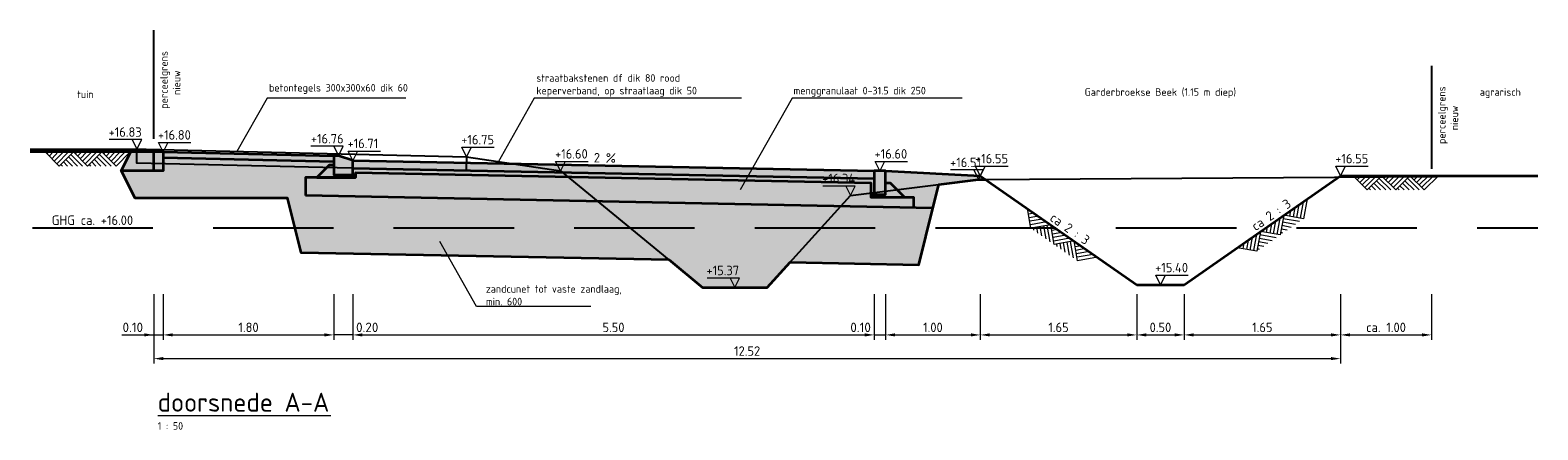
# Model space of a CAD drawing. Header units: metres. Extents: x 174255 to 175175, y 462028 to 462911.
# Tile 101 of 256: x 174991.53 to 175007.43, y 462244.11 to 462248.32. Entities that reach past the tile are written whole.
import ezdxf

# ---------------------------------------------------------------- set-up
doc = ezdxf.new("R2010")
doc.units = ezdxf.units.M
doc.linetypes.add('AFBREEKLIJN', pattern=[10, 7, -1.5, 0, -1.5])
doc.linetypes.add('HIDDEN2', pattern=[4.7625, 3.175, -1.5875])
doc.layers.get('Defpoints').update_dxf_attribs({"color": 6})
doc.layers.add('B-XX-AL-VERWIJZING_DOORSNEDE-GD', color=8, linetype='Continuous')
for name, color, linetype, lineweight in [('B-XX-AL-VERWIJZING_DOORSNEDE-T20', 8, 'Continuous', 20), ('N-XX-AL-M', 10, 'Continuous', 20), ('N-XX-AL-VERWIJZING-DOORSNEDE-ARCERING-AD', 10, 'Continuous', 13), ('N-XX-AL-VERWIJZING-DOORSNEDE-ARCERING-VD', 254, 'Continuous', 13), ('N-XX-AL-VERWIJZING_DOORSNEDE-GD', 7, 'Continuous', 35), ('N-XX-AL-VERWIJZING_DOORSNEDE-T20', 7, 'Continuous', 18), ('N-XX-AL-VERWIJZING_DOORSNEDE-T40', 7, 'Continuous', 18), ('N-XX-AL-VERWIJZING_DOORSNEDE_PERCEELGRENS-GD', 1, 'Continuous', 25)]:
    doc.layers.add(name, color=color, linetype=linetype, lineweight=lineweight)
doc.styles.add('NLCS-ISO-M50-T20', font='NLCS-ISO.ttf', dxfattribs={"height": 0.1})
doc.styles.add('NLCS-ISO-M50-T40', font='NLCS-ISO.ttf', dxfattribs={"height": 0.2})
doc.styles.add('Standaard50', font='isocpeur.ttf', dxfattribs={"height": 0.1})
doc.dimstyles.new('M50T20', dxfattribs={"dimtxt": 0.1, "dimasz": 0.1, "dimexe": 0.05, "dimexo": 0.1, "dimgap": 0.03, "dimtad": 1, "dimzin": 0, "dimdsep": 46, "dimtxsty": 'NLCS-ISO-M50-T20', "dimcen": 0, "dimclrd": 256, "dimclre": 256, "dimclrt": 256, "dimadec": 0, "dimazin": 0, "dimtfac": 1, "dimtix": 1, "dimtofl": 0, "dimtmove": 0, "dimatfit": 0, "dimfxl": 1, "dimtolj": 1, "dimtzin": 0, "dimlwd": -1, "dimlwe": -1, "dimarcsym": 0})

# ---------------------------------------------------------------- blocks, each defined once
blk = doc.blocks.new('mv-arcering')
for p, q in [((0.029, 0), (0.015, -0.015)), ((0.073, 0), (0.037, -0.037)), ((0.117, 0), (0.059, -0.059)), ((0.162, 0), (0.081, -0.081)), ((0.206, 0), (0.103, -0.103)), ((0.279, 0), (0.265, -0.015)), ((0.323, 0), (0.287, -0.037)), ((0.367, 0), (0.309, -0.059)), ((0.412, 0), (0.331, -0.081)), ((0.456, 0), (0.353, -0.103)), ((0.529, 0), (0.515, -0.015)), ((0.573, 0), (0.537, -0.037)), ((0.617, 0), (0.559, -0.059)), ((0.662, 0), (0.581, -0.081)), ((0.706, 0), (0.603, -0.103)), ((0.154, -0.125), (0.14, -0.11)), ((0.198, -0.125), (0.162, -0.088)), ((0.242, -0.125), (0.184, -0.066)), ((0.287, -0.125), (0.206, -0.044)), ((0.331, -0.125), (0.228, -0.022)), ((0.404, -0.125), (0.39, -0.11)), ((0.448, -0.125), (0.412, -0.088)), ((0.492, -0.125), (0.434, -0.066)), ((0.537, -0.125), (0.456, -0.044)), ((0.581, -0.125), (0.478, -0.022))]:
    blk.add_line(p, q)
for points in [[(0.25, 0), (0.125, -0.125), (0, 0)], [(0.5, 0), (0.375, -0.125), (0.25, 0)], [(0.75, 0), (0.625, -0.125), (0.5, 0)]]:
    blk.add_lwpolyline(points)
blk = doc.blocks.new('*D16')
at = {"layer": 'Defpoints', "color": 0, "transparency": 16777216}
for p in [(174992.932, 462245.637), (174994.732, 462245.637), (174994.732, 462245.107)]:
    blk.add_point(p, dxfattribs=at)
at = {"layer": 'N-XX-AL-M', "transparency": 16777216}
for p, q in [((174992.932, 462245.537), (174992.932, 462245.057)), ((174994.732, 462245.537), (174994.732, 462245.057)), ((174993.032, 462245.107), (174994.632, 462245.107))]:
    blk.add_line(p, q, dxfattribs=at)
for points in [[(174993.032, 462245.124), (174993.032, 462245.091), (174992.932, 462245.107)], [(174994.632, 462245.124), (174994.632, 462245.091), (174994.732, 462245.107)]]:
    blk.add_solid(points, dxfattribs=at)
at = {"layer": 'N-XX-AL-M', "transparency": 16777216, "insert": (174993.832, 462245.187), "char_height": 0.1, "attachment_point": 5, "style": 'NLCS-ISO-M50-T20'}
blk.add_mtext('\\A1;1.80', dxfattribs=at)
blk = doc.blocks.new('*D17')
at = {"layer": 'Defpoints', "color": 0, "transparency": 16777216}
for p in [(174994.932, 462245.637), (175000.432, 462245.637), (175000.432, 462245.107)]:
    blk.add_point(p, dxfattribs=at)
at = {"layer": 'N-XX-AL-M', "transparency": 16777216}
for p, q in [((174994.932, 462245.537), (174994.932, 462245.057)), ((175000.432, 462245.537), (175000.432, 462245.057)), ((174995.032, 462245.107), (175000.332, 462245.107))]:
    blk.add_line(p, q, dxfattribs=at)
for points in [[(174995.032, 462245.124), (174995.032, 462245.091), (174994.932, 462245.107)], [(175000.332, 462245.124), (175000.332, 462245.091), (175000.432, 462245.107)]]:
    blk.add_solid(points, dxfattribs=at)
at = {"layer": 'N-XX-AL-M', "transparency": 16777216, "insert": (174997.682, 462245.187), "char_height": 0.1, "attachment_point": 5, "style": 'NLCS-ISO-M50-T20'}
blk.add_mtext('\\A1;5.50', dxfattribs=at)
blk = doc.blocks.new('*D18')
at = {"layer": 'Defpoints', "color": 0, "transparency": 16777216}
for p in [(175000.552, 462245.637), (175001.552, 462245.637), (175001.552, 462245.107)]:
    blk.add_point(p, dxfattribs=at)
at = {"layer": 'N-XX-AL-M', "transparency": 16777216}
for p, q in [((175000.552, 462245.537), (175000.552, 462245.057)), ((175001.552, 462245.537), (175001.552, 462245.057)), ((175000.652, 462245.107), (175001.452, 462245.107))]:
    blk.add_line(p, q, dxfattribs=at)
for points in [[(175000.652, 462245.124), (175000.652, 462245.091), (175000.552, 462245.107)], [(175001.452, 462245.124), (175001.452, 462245.091), (175001.552, 462245.107)]]:
    blk.add_solid(points, dxfattribs=at)
at = {"layer": 'N-XX-AL-M', "transparency": 16777216, "insert": (175001.052, 462245.187), "char_height": 0.1, "attachment_point": 5, "style": 'NLCS-ISO-M50-T20'}
blk.add_mtext('\\A1;1.00', dxfattribs=at)
blk = doc.blocks.new('*D19')
at = {"layer": 'Defpoints', "color": 0, "transparency": 16777216}
for p in [(175001.552, 462245.637), (175003.202, 462245.637), (175003.202, 462245.107)]:
    blk.add_point(p, dxfattribs=at)
at = {"layer": 'N-XX-AL-M', "transparency": 16777216}
for p, q in [((175001.552, 462245.537), (175001.552, 462245.057)), ((175003.202, 462245.537), (175003.202, 462245.057)), ((175001.652, 462245.107), (175003.102, 462245.107))]:
    blk.add_line(p, q, dxfattribs=at)
for points in [[(175001.652, 462245.124), (175001.652, 462245.091), (175001.552, 462245.107)], [(175003.102, 462245.124), (175003.102, 462245.091), (175003.202, 462245.107)]]:
    blk.add_solid(points, dxfattribs=at)
at = {"layer": 'N-XX-AL-M', "transparency": 16777216, "insert": (175002.377, 462245.187), "char_height": 0.1, "attachment_point": 5, "style": 'NLCS-ISO-M50-T20'}
blk.add_mtext('\\A1;1.65', dxfattribs=at)
blk = doc.blocks.new('*D20')
at = {"layer": 'Defpoints', "color": 0, "transparency": 16777216}
for p in [(175003.202, 462245.637), (175003.702, 462245.637), (175003.702, 462245.107)]:
    blk.add_point(p, dxfattribs=at)
at = {"layer": 'N-XX-AL-M', "transparency": 16777216}
for p, q in [((175003.202, 462245.537), (175003.202, 462245.057)), ((175003.702, 462245.537), (175003.702, 462245.057)), ((175003.302, 462245.107), (175003.602, 462245.107))]:
    blk.add_line(p, q, dxfattribs=at)
for points in [[(175003.302, 462245.124), (175003.302, 462245.091), (175003.202, 462245.107)], [(175003.602, 462245.124), (175003.602, 462245.091), (175003.702, 462245.107)]]:
    blk.add_solid(points, dxfattribs=at)
at = {"layer": 'N-XX-AL-M', "transparency": 16777216, "insert": (175003.452, 462245.187), "char_height": 0.1, "attachment_point": 5, "style": 'NLCS-ISO-M50-T20'}
blk.add_mtext('\\A1;0.50', dxfattribs=at)
blk = doc.blocks.new('*D21')
at = {"layer": 'Defpoints', "color": 0, "transparency": 16777216}
for p in [(175003.702, 462245.637), (175005.352, 462245.637), (175005.352, 462245.107)]:
    blk.add_point(p, dxfattribs=at)
at = {"layer": 'N-XX-AL-M', "transparency": 16777216}
for p, q in [((175003.702, 462245.537), (175003.702, 462245.057)), ((175005.352, 462245.537), (175005.352, 462245.057)), ((175003.802, 462245.107), (175005.252, 462245.107))]:
    blk.add_line(p, q, dxfattribs=at)
for points in [[(175003.802, 462245.124), (175003.802, 462245.091), (175003.702, 462245.107)], [(175005.252, 462245.124), (175005.252, 462245.091), (175005.352, 462245.107)]]:
    blk.add_solid(points, dxfattribs=at)
at = {"layer": 'N-XX-AL-M', "transparency": 16777216, "insert": (175004.527, 462245.187), "char_height": 0.1, "attachment_point": 5, "style": 'NLCS-ISO-M50-T20'}
blk.add_mtext('\\A1;1.65', dxfattribs=at)
blk = doc.blocks.new('*D22')
at = {"layer": 'Defpoints', "color": 0, "transparency": 16777216}
for p in [(175005.352, 462245.637), (175006.312, 462245.637), (175006.312, 462245.107)]:
    blk.add_point(p, dxfattribs=at)
at = {"layer": 'N-XX-AL-M', "transparency": 16777216}
for p, q in [((175005.352, 462245.537), (175005.352, 462245.057)), ((175006.312, 462245.537), (175006.312, 462245.057)), ((175005.452, 462245.107), (175006.212, 462245.107))]:
    blk.add_line(p, q, dxfattribs=at)
for points in [[(175005.452, 462245.124), (175005.452, 462245.091), (175005.352, 462245.107)], [(175006.212, 462245.124), (175006.212, 462245.091), (175006.312, 462245.107)]]:
    blk.add_solid(points, dxfattribs=at)
at = {"layer": 'N-XX-AL-M', "transparency": 16777216, "insert": (175005.832, 462245.187), "char_height": 0.1, "attachment_point": 5, "style": 'NLCS-ISO-M50-T20'}
blk.add_mtext('\\A1;ca. 1.00', dxfattribs=at)
blk = doc.blocks.new('*D23')
at = {"layer": 'Defpoints', "color": 0, "transparency": 16777216}
for p in [(174992.832, 462245.637), (175005.352, 462245.637), (175005.352, 462244.857)]:
    blk.add_point(p, dxfattribs=at)
at = {"layer": 'N-XX-AL-M', "transparency": 16777216}
for p, q in [((174992.832, 462245.537), (174992.832, 462244.807)), ((175005.352, 462245.537), (175005.352, 462244.807)), ((174992.932, 462244.857), (175005.252, 462244.857))]:
    blk.add_line(p, q, dxfattribs=at)
for points in [[(174992.932, 462244.874), (174992.932, 462244.841), (174992.832, 462244.857)], [(175005.252, 462244.874), (175005.252, 462244.841), (175005.352, 462244.857)]]:
    blk.add_solid(points, dxfattribs=at)
at = {"layer": 'N-XX-AL-M', "transparency": 16777216, "insert": (174999.092, 462244.937), "char_height": 0.1, "attachment_point": 5, "style": 'NLCS-ISO-M50-T20'}
blk.add_mtext('\\A1;12.52', dxfattribs=at)

msp = doc.modelspace()

# ---------------------------------------------------------------- hatches: boundary and pattern name
at = {"layer": 'N-XX-AL-VERWIJZING-DOORSNEDE-ARCERING-VD'}
h = msp.add_hatch(color=115, dxfattribs=at)
h.dxf.hatch_style = 1
h.paths.add_polyline_path([(174992.832, 462247.037), (174992.59, 462247.037), (174992.49, 462246.837), (174992.832, 462246.837)])
h = msp.add_hatch(color=121, dxfattribs=at)
h.dxf.hatch_style = 1
h.paths.add_polyline_path([(174994.732, 462246.937), (174992.932, 462246.977), (174992.932, 462246.837), (174992.832, 462246.837), (174992.49, 462246.837), (174992.632, 462246.552), (174994.24, 462246.552), (174994.383, 462245.978), (174998.265, 462245.901), (174998.622, 462245.607), (174999.302, 462245.607), (174999.545, 462245.875), (175000.903, 462245.848), (175001.052, 462246.445), (174994.432, 462246.577), (174994.432, 462246.767), (174994.552, 462246.767), (174994.682, 462246.897), (174994.732, 462246.897)])
h = msp.add_hatch(color=256, dxfattribs=at)
h.dxf.hatch_style = 1
h.paths.add_polyline_path([(174992.932, 462247.037), (174992.832, 462247.037), (174992.832, 462246.837), (174992.932, 462246.837)])
h = msp.add_hatch(color=252, dxfattribs=at)
h.dxf.hatch_style = 1
h.paths.add_polyline_path([(174994.732, 462246.997), (174992.932, 462247.037), (174992.932, 462246.977), (174994.732, 462246.937)])
h = msp.add_hatch(color=256, dxfattribs=at)
h.dxf.hatch_style = 1
h.paths.add_polyline_path([(174994.932, 462246.947), (174994.782, 462246.997), (174994.732, 462246.997), (174994.732, 462246.797), (174994.932, 462246.797)])
h = msp.add_hatch(color=41, dxfattribs=at)
h.dxf.hatch_style = 1
h.paths.add_polyline_path([(175000.402, 462246.708), (174994.962, 462246.817), (174994.962, 462246.767), (174994.552, 462246.767), (174994.432, 462246.767), (174994.432, 462246.577), (175000.852, 462246.449), (175000.852, 462246.557), (175000.402, 462246.557), (175000.402, 462246.587)])
h = msp.add_hatch(color=252, dxfattribs=at)
h.dxf.hatch_style = 1
h.paths.add_polyline_path([(174994.732, 462246.897), (174994.682, 462246.897), (174994.552, 462246.767), (174994.962, 462246.767), (174994.962, 462246.797), (174994.932, 462246.797), (174994.732, 462246.797)], flags=17)
h = msp.add_hatch(color=59, dxfattribs=at)
h.dxf.hatch_style = 1
h.paths.add_polyline_path([(174994.932, 462246.947), (174994.932, 462246.867), (175000.432, 462246.757), (175000.432, 462246.837)])
h = msp.add_hatch(color=121, dxfattribs=at)
h.dxf.hatch_style = 1
h.paths.add_polyline_path([(174994.932, 462246.867), (174994.932, 462246.797), (174994.962, 462246.797), (174994.962, 462246.817), (175000.402, 462246.708), (175000.402, 462246.587), (175000.432, 462246.587), (175000.432, 462246.757)])
h = msp.add_hatch(color=256, dxfattribs=at)
h.dxf.hatch_style = 1
h.paths.add_polyline_path([(175000.552, 462246.837), (175000.432, 462246.837), (175000.432, 462246.587), (175000.552, 462246.587)])
h = msp.add_hatch(color=115, dxfattribs=at)
h.dxf.hatch_style = 1
h.paths.add_polyline_path([(175001.532, 462246.747), (175001.609, 462246.748), (175001.552, 462246.787), (175000.552, 462246.837), (175000.552, 462246.712), (175000.602, 462246.712), (175000.757, 462246.557), (175000.852, 462246.557), (175000.852, 462246.449), (175001.052, 462246.445), (175001.115, 462246.695)])
h = msp.add_hatch(color=252, dxfattribs=at)
h.dxf.hatch_style = 1
h.paths.add_polyline_path([(175000.602, 462246.712), (175000.552, 462246.712), (175000.552, 462246.587), (175000.432, 462246.587), (175000.402, 462246.587), (175000.402, 462246.557), (175000.757, 462246.557)])

# ---------------------------------------------------------------- linework, layer by layer
at = {"layer": 'B-XX-AL-VERWIJZING_DOORSNEDE-GD', "linetype": 'HIDDEN2', "ltscale": 0.4}
msp.add_line((174991.553, 462246.237), (175007.433, 462246.237), dxfattribs=at)
at = {"layer": 'B-XX-AL-VERWIJZING_DOORSNEDE-GD'}
for points in [[(174991.528, 462247.067), (174992.752, 462247.067), (174996.132, 462246.987), (174997.122, 462246.837), (174998.622, 462245.607), (174999.302, 462245.607), (175000.182, 462246.577), (175001.532, 462246.747), (175007.432, 462246.785)], [(174996.132, 462246.987), (174996.129, 462246.837), (174992.652, 462246.92), (174992.655, 462247.067)]]:
    msp.add_lwpolyline(points, dxfattribs=at)
at = {"layer": 'B-XX-AL-VERWIJZING_DOORSNEDE-T20'}
for points in [[(174992.605, 462247.167), (174992.655, 462247.067), (174992.705, 462247.167), (174992.363, 462247.167)], [(174996.182, 462247.087), (174996.132, 462246.987), (174996.082, 462247.087), (174996.425, 462247.087)], [(174997.172, 462246.937), (174997.122, 462246.837), (174997.072, 462246.937), (174997.415, 462246.937)], [(175001.482, 462246.847), (175001.532, 462246.747), (175001.582, 462246.847), (175001.239, 462246.847)], [(175000.132, 462246.677), (175000.182, 462246.577), (175000.232, 462246.677), (174999.889, 462246.677)], [(174998.912, 462245.707), (174998.962, 462245.607), (174999.012, 462245.707), (174998.669, 462245.707)]]:
    msp.add_lwpolyline(points, dxfattribs=at)
at = {"layer": 'N-XX-AL-M'}
for p, q in [((174992.494, 462245.107), (174992.932, 462245.107)), ((174994.932, 462245.107), (174994.732, 462245.107)), ((175000.432, 462245.107), (175000.552, 462245.107))]:
    msp.add_line(p, q, dxfattribs=at)
msp.add_solid([(174992.732, 462245.124), (174992.732, 462245.091), (174992.832, 462245.107)], dxfattribs=at)
at = {"layer": 'N-XX-AL-VERWIJZING_DOORSNEDE-GD'}
for p, q in [((174992.932, 462247.037), (174991.528, 462247.037)), ((174992.932, 462247.037), (174994.732, 462246.997)), ((174992.932, 462246.977), (174994.732, 462246.937)), ((174994.932, 462246.947), (175000.432, 462246.837)), ((174994.932, 462246.867), (175000.432, 462246.757)), ((175000.552, 462246.837), (175001.552, 462246.787)), ((175001.552, 462246.787), (175003.202, 462245.637)), ((175003.702, 462245.637), (175005.352, 462246.787)), ((175005.352, 462246.787), (175007.432, 462246.787)), ((175003.202, 462245.637), (175003.702, 462245.637))]:
    msp.add_line(p, q, dxfattribs=at)
at = {"layer": 'N-XX-AL-VERWIJZING_DOORSNEDE-GD', "flags": 128}
for points in [[(174992.49, 462246.837), (174992.59, 462247.037)], [(174992.832, 462246.837), (174992.49, 462246.837), (174992.632, 462246.552), (174994.24, 462246.552), (174994.383, 462245.978), (174998.265, 462245.901), (174998.622, 462245.607), (174999.302, 462245.607), (174999.545, 462245.875), (175000.903, 462245.848), (175001.052, 462246.445), (174994.432, 462246.577)], [(175000.852, 462246.449), (175000.852, 462246.557), (175000.402, 462246.557), (175000.402, 462246.708), (174994.962, 462246.817), (174994.962, 462246.767), (174994.432, 462246.767), (174994.432, 462246.577)], [(174994.732, 462246.897), (174994.682, 462246.897), (174994.552, 462246.767), (174994.962, 462246.767), (174994.962, 462246.797), (174994.932, 462246.797)], [(175000.552, 462246.712), (175000.602, 462246.712), (175000.757, 462246.557), (175000.402, 462246.557), (175000.402, 462246.587), (175000.432, 462246.587)], [(175001.052, 462246.445), (175001.115, 462246.695), (175001.532, 462246.747), (175001.609, 462246.748)]]:
    msp.add_lwpolyline(points, dxfattribs=at)
at = {"layer": 'N-XX-AL-VERWIJZING_DOORSNEDE-GD'}
msp.add_lwpolyline([(174992.932, 462247.037), (174992.932, 462246.837), (174992.832, 462246.837), (174992.832, 462247.037)], dxfattribs=at)
for points in [[(174994.732, 462246.997), (174994.732, 462246.797), (174994.932, 462246.797), (174994.932, 462246.947), (174994.782, 462246.997)], [(175000.432, 462246.587), (175000.552, 462246.587), (175000.552, 462246.837), (175000.432, 462246.837)]]:
    msp.add_lwpolyline(points, close=True, dxfattribs=at)
at = {"layer": 'N-XX-AL-VERWIJZING_DOORSNEDE-T20'}
for points in [[(174995.492, 462247.605), (174994.027, 462247.605), (174993.708, 462247.041)], [(174999.034, 462247.605), (174996.845, 462247.605), (174996.464, 462246.931)], [(175001.362, 462247.605), (174999.566, 462247.605), (174999.019, 462246.637)], [(174992.982, 462247.137), (174992.932, 462247.037), (174992.882, 462247.137), (174993.225, 462247.137)], [(174994.732, 462247.097), (174994.782, 462246.997), (174994.832, 462247.097), (174994.489, 462247.097)], [(174994.982, 462247.047), (174994.932, 462246.947), (174994.882, 462247.047), (174995.225, 462247.047)], [(175000.542, 462246.937), (175000.492, 462246.837), (175000.442, 462246.937), (175000.785, 462246.937)], [(175001.602, 462246.887), (175001.552, 462246.787), (175001.502, 462246.887), (175001.845, 462246.887)], [(175005.402, 462246.887), (175005.352, 462246.787), (175005.302, 462246.887), (175005.645, 462246.887)], [(174997.444, 462245.406), (174996.238, 462245.406), (174995.85, 462246.093)], [(175003.502, 462245.737), (175003.452, 462245.637), (175003.402, 462245.737), (175003.745, 462245.737)]]:
    msp.add_lwpolyline(points, dxfattribs=at)
at = {"layer": 'N-XX-AL-VERWIJZING_DOORSNEDE-T40'}
msp.add_line((174992.874, 462244.257), (174994.702, 462244.257), dxfattribs=at)
at = {"layer": 'N-XX-AL-VERWIJZING_DOORSNEDE_PERCEELGRENS-GD', "linetype": 'AFBREEKLIJN', "lineweight": -3, "ltscale": 0.5}
for p, q in [((174992.832, 462247.174), (174992.832, 462248.322)), ((175006.312, 462247.945), (175006.312, 462246.859))]:
    msp.add_line(p, q, dxfattribs=at)

# ---------------------------------------------------------------- block references
at = {"layer": 'N-XX-AL-VERWIJZING-DOORSNEDE-ARCERING-AD', "xscale": 1.2, "yscale": 1.2, "zscale": 1.2}
for p in [(174991.685, 462247.037), (175005.484, 462246.787)]:
    msp.add_blockref('mv-arcering', p, dxfattribs=at)
for p, rotation in [((175004.261, 462246.027), 34.87532833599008), ((175002.049, 462246.441), 325.1246716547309)]:
    msp.add_blockref('mv-arcering', p, dxfattribs=dict(at, rotation=rotation))

# ---------------------------------------------------------------- texts
at = {"layer": 'B-XX-AL-VERWIJZING_DOORSNEDE-T20', "style": 'NLCS-ISO-M50-T20'}
for s, p in [('+16.83', (174992.356, 462247.197)), ('+16.75', (174996.076, 462247.117)), ('+16.60', (174997.066, 462246.967)), ('+16.51', (175001.233, 462246.877)), ('+16.34', (174999.883, 462246.707)), ('GHG ca. +16.00', (174991.756, 462246.267)), ('+15.37', (174998.663, 462245.737))]:
    msp.add_text(s, height=0.1, rotation=359.9944, dxfattribs=at).set_placement(p)
at = {"layer": 'N-XX-AL-M', "char_height": 0.1, "width": 0.23888, "attachment_point": 5, "style": 'Standaard50'}
for s, insert in [('\\A1;0.10', (174992.611, 462245.187)), ('\\A1;0.20', (174995.084, 462245.187)), ('\\A1;0.10', (175000.289, 462245.187))]:
    msp.add_mtext(s, dxfattribs=dict(at, insert=insert))
at = {"layer": 'N-XX-AL-VERWIJZING_DOORSNEDE-T20', "style": 'NLCS-ISO-M50-T20'}
for s, p in [('+16.80', (174992.876, 462247.167)), ('+16.76', (174994.489, 462247.127)), ('+16.71', (174994.876, 462247.077)), ('+16.60', (175000.436, 462246.967)), ('+16.55', (175001.496, 462246.917)), ('+16.55', (175005.296, 462246.917)), ('+15.40', (175003.396, 462245.767))]:
    msp.add_text(s, height=0.1, dxfattribs=at).set_placement(p)
for s, rotation, p in [('2 %%%', 358.85, (174997.474, 462246.927)), ('ca 2 : 3', 34.8753, (175004.456, 462246.199)), ('ca 2 : 3', 325.1247, (175002.276, 462246.32))]:
    msp.add_text(s, height=0.1, rotation=rotation, dxfattribs=at).set_placement(p)
at = {"layer": 'N-XX-AL-VERWIJZING_DOORSNEDE-T20', "char_height": 0.08, "attachment_point": 7, "rotation": 90, "style": 'NLCS-ISO-M50-T20'}
for insert in [(174993.113, 462247.493), (175006.593, 462247.121)]:
    msp.add_mtext_dynamic_manual_height_columns('perceelgrens\\P   nieuw', width=0.80386, gutter_width=0.56, heights=[0.279], dxfattribs=dict(at, insert=insert))
at = {"layer": 'N-XX-AL-VERWIJZING_DOORSNEDE-T20', "char_height": 0.08, "attachment_point": 7, "style": 'NLCS-ISO-M50-T20'}
for s, insert, width in [('\\A1;straatbakstenen df dik 80 rood\\Pkeperverband, op straatlaag dik 50', (174996.868, 462247.62), 2.24694), ('\\A1;betontegels 300x300x60 dik 60', (174994.048, 462247.65), 2.32446), ('\\A1;menggranulaat 0-31.5 dik 250', (174999.581, 462247.62), 2.07692), ('\\A1;zandcunet tot vaste zandlaag, min. 600', (174996.336, 462245.419), 1.48395)]:
    msp.add_mtext(s, dxfattribs=dict(at, insert=insert, width=width))
at = {"layer": 'N-XX-AL-VERWIJZING_DOORSNEDE-T20', "char_height": 0.08, "style": 'NLCS-ISO-M50-T20'}
for s, width, gutter_width, heights, insert, attachment_point in [('tuin', 0.6821, 0.103, [0.197], (174992.111, 462247.605), 8), ('Garderbroekse Beek (1.15 m diep)', 2.28001, 0.103, [0.15], (175003.451, 462247.605), 8), ('agrarisch', 1.43451, 0.103, [0.114], (175007.038, 462247.605), 8), ('1 : 50', 0.32031, 0, [0.127], (174992.874, 462244.107), 7)]:
    msp.add_mtext_dynamic_manual_height_columns(s, width=width, gutter_width=gutter_width, heights=heights, dxfattribs=dict(at, insert=insert, attachment_point=attachment_point))
at = {"layer": 'N-XX-AL-VERWIJZING_DOORSNEDE-T40', "insert": (174992.874, 462244.297), "char_height": 0.2, "attachment_point": 7, "rotation": 0, "style": 'NLCS-ISO-M50-T40'}
msp.add_mtext_dynamic_manual_height_columns('doorsnede A-A', width=1.941, gutter_width=0, heights=[0.226], dxfattribs=at)

# ---------------------------------------------------------------- dimensions: what is measured, and where the dimension line sits
at = {"layer": 'N-XX-AL-M'}
for base, p1, p2, picture, middle in [((175005.352, 462244.857), (174992.832, 462245.637), (175005.352, 462245.637), '*D23', (174999.092, 462244.937)), ((174994.732, 462245.107), (174992.932, 462245.637), (174994.732, 462245.637), '*D16', (174993.832, 462245.187)), ((175000.432, 462245.107), (174994.932, 462245.637), (175000.432, 462245.637), '*D17', (174997.682, 462245.187)), ((175001.552, 462245.107), (175000.552, 462245.637), (175001.552, 462245.637), '*D18', (175001.052, 462245.187)), ((175003.202, 462245.107), (175001.552, 462245.637), (175003.202, 462245.637), '*D19', (175002.377, 462245.187)), ((175003.702, 462245.107), (175003.202, 462245.637), (175003.702, 462245.637), '*D20', (175003.452, 462245.187)), ((175005.352, 462245.107), (175003.702, 462245.637), (175005.352, 462245.637), '*D21', (175004.527, 462245.187))]:
    dim = msp.add_linear_dim(base=base, p1=p1, p2=p2, angle=180, dimstyle='M50T20', dxfattribs=at)
    dim.commit()
    dim.dimension.update_dxf_attribs({"geometry": picture, "text_midpoint": middle})
dim = msp.add_linear_dim(base=(175006.312, 462245.107), p1=(175005.352, 462245.637), p2=(175006.312, 462245.637), angle=180, text='ca. 1.00', dimstyle='M50T20', dxfattribs=at)
dim.commit()
dim.dimension.update_dxf_attribs({"geometry": '*D22', "text_midpoint": (175005.832, 462245.187)})

doc.saveas('drawing.dxf')
